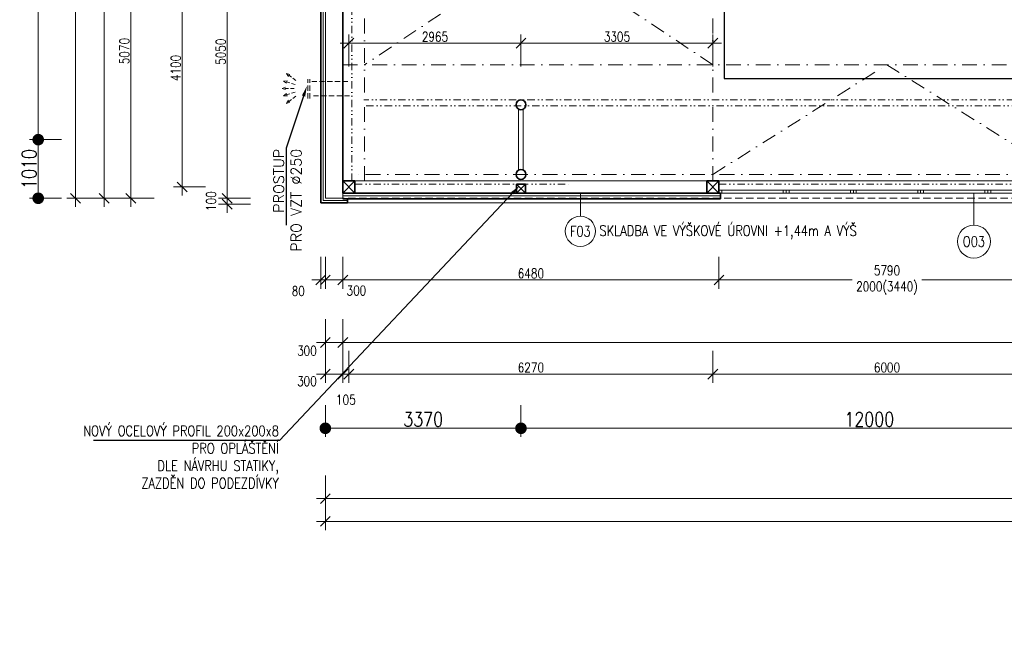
# Model space of a CAD drawing. Header units: millimetres. Extents: x -485339 to 350584, y -1189936 to 0.
# Tile 125 of 256: x -145820 to -128859, y -1067539 to -1057001. Entities that reach past the tile are written whole.
import ezdxf
from ezdxf import colors
from ezdxf.entities.mleader import LeaderData, LeaderLine
from ezdxf.enums import TextEntityAlignment as Align
from ezdxf.math import Vec2, Vec3

# ---------------------------------------------------------------- set-up
doc = ezdxf.new("R2010")
doc.units = ezdxf.units.MM
doc.header["$LTSCALE"] = 10
for name, pattern in [('DASHDOT', [25.4, 12.7, -6.35, 0, -6.35]), ('DASHED', [19.05, 12.7, -6.35]), ('DĚLICÍ2', [15.875, 6.35, -3.175, 0, -3.175, 0, -3.175]), ('ČÁRKOVANÁ2', [9.525, 6.35, -3.175])]:
    doc.linetypes.add(name, pattern=pattern)
doc.layers.get('Defpoints').update_dxf_attribs({"color": 201})
for name, color, linetype, lineweight in [('1VZT', 150, 'DASHED', 18), ('N_kóty', 10, 'Continuous', 18), ('N_okna', 10, 'Continuous', 18), ('N_popis', 10, 'Continuous', 18), ('N_popis_otvory', 10, 'Continuous', 18), ('N_čáry_obrys', 10, 'Continuous', 35), ('N_čáry_obv.plášt', 212, 'Continuous', 18), ('N_čáry_obv.plášt_obrys', 212, 'Continuous', 35), ('N_čáry_plné', 10, 'Continuous', 18), ('St_kóty', 132, 'Continuous', 18), ('St_sloupy_konstrukce haly', 5, 'Continuous', 35), ('St_sloupy_opláštění_půdorys', 25, 'Continuous', 35), ('St_čáry_nad', 250, 'DĚLICÍ2', 18), ('St_čáry_osy', 250, 'DASHDOT', 18), ('St_čáry_plné', 250, 'Continuous', 18), ('St_čáry_pod', 250, 'ČÁRKOVANÁ2', 18)]:
    doc.layers.add(name, color=color, linetype=linetype, lineweight=lineweight)
doc.layers.add('_HROMOSVOD', color=251, linetype='Continuous')
doc.layers.add('VYBAVENÍ', color=222, linetype='Continuous')
doc.styles.get("Standard").update_dxf_attribs({"font": 'simplex.shx', "width": 0.8})
doc.linetypes.add('IZOLACE', pattern='A,0.0001,-0.1,[134,ltypeshp.shx,S=0.1,R=0,X=-0.1,Y=0],-0.2,[134,ltypeshp.shx,S=0.1,R=180,X=0.1,Y=0],-0.1', length=0.4001)
doc.linetypes.add('ZIGZAG', pattern='A,0.00254,-5.08,[131,ltypeshp.shx,S=5.08,R=0,X=-5.08,Y=0],-10.16,[131,ltypeshp.shx,S=5.08,R=180,X=5.08,Y=0],-5.08', length=20.32254)
doc.dimstyles.new('stavebníM100', dxfattribs={"dimtxt": 165, "dimasz": 170, "dimexe": 150, "dimexo": 100, "dimgap": 30, "dimtad": 1, "dimdec": 0, "dimtxsty": 'Standard', "dimblk": 'OBLIQUE', "dimcen": -2.5, "dimdle": 150, "dimclrd": 256, "dimclre": 256, "dimclrt": 256, "dimadec": 4, "dimazin": 0, "dimtfac": 1, "dimtdec": 0, "dimtmove": 2, "dimatfit": 3, "dimldrblk": 'OBLIQUE', "dimfxl": 400, "dimfxlon": 1, "dimlwd": -1, "dimlwe": -1, "dimarcsym": 0})
doc.dimstyles.new('stavebníM100_modul', dxfattribs={"dimtxt": 250, "dimasz": 200, "dimexe": 150, "dimexo": 100, "dimgap": 30, "dimtad": 1, "dimdec": 0, "dimtxsty": 'Standard', "dimblk": 'DOT', "dimcen": -2.5, "dimdle": 150, "dimclrd": 256, "dimclre": 256, "dimclrt": 256, "dimadec": 4, "dimazin": 0, "dimtfac": 1, "dimtdec": 0, "dimtmove": 2, "dimatfit": 3, "dimldrblk": 'OBLIQUE', "dimfxl": 400, "dimfxlon": 1, "dimlwd": -1, "dimlwe": -1, "dimarcsym": 0})

# ---------------------------------------------------------------- blocks, each defined once
blk = doc.blocks.new('G$C08AFE675')
at = {"layer": 'St_sloupy_konstrukce haly', "color": 250, "lineweight": 18, "ltscale": 2}
for points in [[(-525, 40), (525, 40)], [(-525, -40), (525, -40)]]:
    blk.add_lwpolyline(points, dxfattribs=at)
at = {"layer": 'St_sloupy_konstrukce haly', "ltscale": 2}
for centre in [(-600, 0), (600, 0)]:
    blk.add_circle(centre, 85, dxfattribs=at)
blk = doc.blocks.new('G$C0F2906C7')
at = {"layer": 'St_sloupy_opláštění_půdorys', "ltscale": 2}
blk.add_lwpolyline([(-105, -105), (105, -105), (105, 105), (-105, 105)], close=True, dxfattribs=at)
for points in [[(-105, 105), (105, -105)], [(105, 105), (-105, -105)]]:
    blk.add_lwpolyline(points, dxfattribs=at)
blk = doc.blocks.new('*U5517')
at = {"layer": 'St_čáry_osy', "ltscale": 2}
blk.add_lwpolyline([(-3000, -1945), (-4, -55), (3000, -1945)], dxfattribs=at)
blk = doc.blocks.new('*U5516')
at = {"layer": 'St_čáry_osy', "ltscale": 2}
blk.add_blockref('*U5517', (0, 0), dxfattribs=at)
blk = doc.blocks.new('*U5521')
at = {"layer": 'St_čáry_osy', "ltscale": 2}
blk.add_lwpolyline([(3000, -1000), (0, 1000), (-3000, -1000)], dxfattribs=at)
blk = doc.blocks.new('*U5520')
at = {"layer": 'St_čáry_osy', "ltscale": 2}
for p in [(0, 14000), (0, 12000), (0, 10000), (0, 8000), (0, 6000), (0, 4000), (0, 2000), (0, 0)]:
    blk.add_blockref('*U5521', p, dxfattribs=at)
blk = doc.blocks.new('_OBLIQUE')
at = {"color": 0, "linetype": 'ByBlock'}
blk.add_line((-0.5, -0.5), (0.5, 0.5), dxfattribs=at)
blk = doc.blocks.new('*D5692')
at = {"layer": 'Defpoints', "color": 0}
for p in [(-140555, -1061874), (-140255, -1061874), (-140255, -1062563)]:
    blk.add_point(p, dxfattribs=at)
at = {"layer": 'St_kóty'}
for p, q in [((-140555, -1062163), (-140555, -1062713)), ((-140255, -1062163), (-140255, -1062713)), ((-140705, -1062563), (-140105, -1062563))]:
    blk.add_line(p, q, dxfattribs=at)
at = {"layer": 'St_kóty', "linetype": 'ByBlock', "xscale": 170, "yscale": 170, "zscale": 170, "rotation": 180}
blk.add_blockref('_OBLIQUE', (-140555, -1062563), dxfattribs=at)
at = {"layer": 'St_kóty', "linetype": 'ByBlock', "xscale": 170, "yscale": 170, "zscale": 170}
blk.add_blockref('_OBLIQUE', (-140255, -1062563), dxfattribs=at)
at = {"layer": 'St_kóty', "insert": (-140872, -1062705), "char_height": 165, "attachment_point": 5}
blk.add_mtext('300', dxfattribs=at)
blk = doc.blocks.new('*D5693')
at = {"layer": 'Defpoints', "color": 0}
for p in [(-140255, -1061874), (-70505, -1062274), (-70505, -1062563)]:
    blk.add_point(p, dxfattribs=at)
at = {"layer": 'St_kóty'}
for p, q in [((-140255, -1062163), (-140255, -1062713)), ((-70505, -1062374), (-70505, -1062713)), ((-140405, -1062563), (-70355, -1062563))]:
    blk.add_line(p, q, dxfattribs=at)
at = {"layer": 'St_kóty', "linetype": 'ByBlock', "xscale": 170, "yscale": 170, "zscale": 170, "rotation": 180}
blk.add_blockref('_OBLIQUE', (-140255, -1062563), dxfattribs=at)
at = {"layer": 'St_kóty', "linetype": 'ByBlock', "xscale": 170, "yscale": 170, "zscale": 170}
blk.add_blockref('_OBLIQUE', (-70505, -1062563), dxfattribs=at)
at = {"layer": 'St_kóty', "insert": (-105380, -1062450), "char_height": 165, "attachment_point": 5}
blk.add_mtext('69750', dxfattribs=at)
blk = doc.blocks.new('*D5707')
at = {"layer": 'Defpoints', "color": 0}
for p in [(-140555, -1060078), (-140255, -1060078), (-140255, -1063107)]:
    blk.add_point(p, dxfattribs=at)
at = {"layer": 'St_kóty'}
for p, q in [((-140555, -1062707), (-140555, -1063257)), ((-140255, -1062707), (-140255, -1063257)), ((-140705, -1063107), (-140105, -1063107))]:
    blk.add_line(p, q, dxfattribs=at)
at = {"layer": 'St_kóty', "linetype": 'ByBlock', "xscale": 170, "yscale": 170, "zscale": 170, "rotation": 180}
blk.add_blockref('_OBLIQUE', (-140555, -1063107), dxfattribs=at)
at = {"layer": 'St_kóty', "linetype": 'ByBlock', "xscale": 170, "yscale": 170, "zscale": 170}
blk.add_blockref('_OBLIQUE', (-140255, -1063107), dxfattribs=at)
at = {"layer": 'St_kóty', "insert": (-140872, -1063230), "char_height": 165, "attachment_point": 5}
blk.add_mtext('300', dxfattribs=at)
blk = doc.blocks.new('*D5708')
at = {"layer": 'Defpoints', "color": 0}
for p in [(-140150, -1059883), (-140255, -1060078), (-140150, -1063107)]:
    blk.add_point(p, dxfattribs=at)
at = {"layer": 'St_kóty'}
for p, q in [((-140255, -1062707), (-140255, -1063257)), ((-140150, -1062707), (-140150, -1063257)), ((-140405, -1063107), (-140000, -1063107))]:
    blk.add_line(p, q, dxfattribs=at)
at = {"layer": 'St_kóty', "linetype": 'ByBlock', "xscale": 170, "yscale": 170, "zscale": 170, "rotation": 180}
blk.add_blockref('_OBLIQUE', (-140255, -1063107), dxfattribs=at)
at = {"layer": 'St_kóty', "linetype": 'ByBlock', "xscale": 170, "yscale": 170, "zscale": 170}
blk.add_blockref('_OBLIQUE', (-140150, -1063107), dxfattribs=at)
at = {"layer": 'St_kóty', "insert": (-140202, -1063549), "char_height": 165, "attachment_point": 5}
blk.add_mtext('105', dxfattribs=at)
blk = doc.blocks.new('*D5709')
at = {"layer": 'Defpoints', "color": 0}
for p in [(-140150, -1059883), (-133880, -1059883), (-133880, -1063107)]:
    blk.add_point(p, dxfattribs=at)
at = {"layer": 'St_kóty'}
for p, q in [((-140150, -1062707), (-140150, -1063257)), ((-133880, -1062707), (-133880, -1063257)), ((-140300, -1063107), (-133730, -1063107))]:
    blk.add_line(p, q, dxfattribs=at)
at = {"layer": 'St_kóty', "linetype": 'ByBlock', "xscale": 170, "yscale": 170, "zscale": 170, "rotation": 180}
blk.add_blockref('_OBLIQUE', (-140150, -1063107), dxfattribs=at)
at = {"layer": 'St_kóty', "linetype": 'ByBlock', "xscale": 170, "yscale": 170, "zscale": 170}
blk.add_blockref('_OBLIQUE', (-133880, -1063107), dxfattribs=at)
at = {"layer": 'St_kóty', "insert": (-137015, -1062994), "char_height": 165, "attachment_point": 5}
blk.add_mtext('6270', dxfattribs=at)
blk = doc.blocks.new('*D5710')
at = {"layer": 'Defpoints', "color": 0}
for p in [(-133880, -1059883), (-127880, -1059883), (-127880, -1063107)]:
    blk.add_point(p, dxfattribs=at)
at = {"layer": 'St_kóty'}
for p, q in [((-133880, -1062707), (-133880, -1063257)), ((-127880, -1062707), (-127880, -1063257)), ((-134030, -1063107), (-127730, -1063107))]:
    blk.add_line(p, q, dxfattribs=at)
at = {"layer": 'St_kóty', "linetype": 'ByBlock', "xscale": 170, "yscale": 170, "zscale": 170, "rotation": 180}
blk.add_blockref('_OBLIQUE', (-133880, -1063107), dxfattribs=at)
at = {"layer": 'St_kóty', "linetype": 'ByBlock', "xscale": 170, "yscale": 170, "zscale": 170}
blk.add_blockref('_OBLIQUE', (-127880, -1063107), dxfattribs=at)
at = {"layer": 'St_kóty', "insert": (-130880, -1062994), "char_height": 165, "attachment_point": 5}
blk.add_mtext('6000', dxfattribs=at)
blk = doc.blocks.new('_Dot')
at = {"color": 0, "linetype": 'ByBlock', "lineweight": -2}
blk.add_line((-0.5, 0), (-1, 0), dxfattribs=at)
at = {"color": 0, "linetype": 'ByBlock', "const_width": 0.5}
blk.add_lwpolyline([(-0.25, 0, 1), (0.25, 0, 1)], format="xyb", close=True, dxfattribs=at)
blk = doc.blocks.new('*D5736')
at = {"layer": 'Defpoints', "color": 0}
for p in [(-137185, -1040868), (-125185, -1040868), (-137185, -1064041)]:
    blk.add_point(p, dxfattribs=at)
at = {"layer": 'St_kóty'}
for p, q in [((-137185, -1063641), (-137185, -1064191)), ((-125185, -1063641), (-125185, -1064191)), ((-125385, -1064041), (-136985, -1064041))]:
    blk.add_line(p, q, dxfattribs=at)
at = {"layer": 'St_kóty', "linetype": 'ByBlock', "xscale": 200, "yscale": 200, "zscale": 200, "rotation": 180}
blk.add_blockref('_Dot', (-137185, -1064041), dxfattribs=at)
at = {"layer": 'St_kóty', "linetype": 'ByBlock', "xscale": 200, "yscale": 200, "zscale": 200}
blk.add_blockref('_Dot', (-125185, -1064041), dxfattribs=at)
at = {"layer": 'St_kóty', "insert": (-131185, -1063886), "char_height": 250, "attachment_point": 5}
blk.add_mtext('12000', dxfattribs=at)
blk = doc.blocks.new('*D5737')
at = {"layer": 'Defpoints', "color": 0}
for p in [(-137185, -1040868), (-140555, -1060078), (-140555, -1064041)]:
    blk.add_point(p, dxfattribs=at)
at = {"layer": 'St_kóty'}
for p, q in [((-140555, -1063641), (-140555, -1064191)), ((-137185, -1063641), (-137185, -1064191)), ((-137385, -1064041), (-140355, -1064041))]:
    blk.add_line(p, q, dxfattribs=at)
at = {"layer": 'St_kóty', "linetype": 'ByBlock', "xscale": 200, "yscale": 200, "zscale": 200, "rotation": 180}
blk.add_blockref('_Dot', (-140555, -1064041), dxfattribs=at)
at = {"layer": 'St_kóty', "linetype": 'ByBlock', "xscale": 200, "yscale": 200, "zscale": 200}
blk.add_blockref('_Dot', (-137185, -1064041), dxfattribs=at)
at = {"layer": 'St_kóty', "insert": (-138870, -1063886), "char_height": 250, "attachment_point": 5}
blk.add_mtext('3370', dxfattribs=at)
blk = doc.blocks.new('*D5738')
at = {"layer": 'Defpoints', "color": 0}
for p in [(-143904, -1055008), (-141724, -1055008), (-141624, -1060078)]:
    blk.add_point(p, dxfattribs=at)
at = {"layer": 'St_kóty'}
for p, q in [((-143904, -1060228), (-143904, -1054858)), ((-143504, -1055008), (-144054, -1055008)), ((-143504, -1060078), (-144054, -1060078))]:
    blk.add_line(p, q, dxfattribs=at)
at = {"layer": 'St_kóty', "linetype": 'ByBlock', "xscale": 170, "yscale": 170, "zscale": 170}
for p, rotation in [((-143904, -1055008), 90), ((-143904, -1060078), 270)]:
    blk.add_blockref('_OBLIQUE', p, dxfattribs=dict(at, rotation=rotation))
at = {"layer": 'St_kóty', "insert": (-144016, -1057543), "char_height": 165, "attachment_point": 5, "rotation": 90}
blk.add_mtext('5070', dxfattribs=at)
blk = doc.blocks.new('*D5748')
at = {"layer": 'Defpoints', "color": 0}
for p in [(-141624, -1044648), (-144364, -1060078), (-141624, -1060078)]:
    blk.add_point(p, dxfattribs=at)
at = {"layer": 'St_kóty'}
for p, q in [((-144364, -1044498), (-144364, -1060228)), ((-143964, -1044648), (-144514, -1044648)), ((-143964, -1060078), (-144514, -1060078))]:
    blk.add_line(p, q, dxfattribs=at)
at = {"layer": 'St_kóty', "linetype": 'ByBlock', "xscale": 170, "yscale": 170, "zscale": 170}
for p, rotation in [((-144364, -1044648), 90), ((-144364, -1060078), 270)]:
    blk.add_blockref('_OBLIQUE', p, dxfattribs=dict(at, rotation=rotation))
at = {"layer": 'St_kóty', "insert": (-144477, -1052363), "char_height": 165, "attachment_point": 5, "rotation": 90}
blk.add_mtext('15430', dxfattribs=at)
blk = doc.blocks.new('*D5749')
at = {"layer": 'Defpoints', "color": 0}
for p in [(-144860, -992923), (-141524, -992923), (-141624, -1060078)]:
    blk.add_point(p, dxfattribs=at)
at = {"layer": 'St_kóty'}
for p, q in [((-144860, -1060228), (-144860, -992773)), ((-144460, -992923), (-145010, -992923)), ((-144460, -1060078), (-145010, -1060078))]:
    blk.add_line(p, q, dxfattribs=at)
at = {"layer": 'St_kóty', "linetype": 'ByBlock', "xscale": 170, "yscale": 170, "zscale": 170}
for p, rotation in [((-144860, -992923), 90), ((-144860, -1060078), 270)]:
    blk.add_blockref('_OBLIQUE', p, dxfattribs=dict(at, rotation=rotation))
at = {"layer": 'St_kóty', "insert": (-144973, -1026500), "char_height": 165, "attachment_point": 5, "rotation": 90}
blk.add_mtext('67155', dxfattribs=at)
blk = doc.blocks.new('*D5752')
at = {"layer": 'Defpoints', "color": 0}
for p in [(-138294, -1041768), (-145501, -1059068), (-138294, -1059068)]:
    blk.add_point(p, dxfattribs=at)
at = {"layer": 'St_kóty'}
for p, q in [((-145101, -1041768), (-145651, -1041768)), ((-145501, -1041968), (-145501, -1058868)), ((-145101, -1059068), (-145651, -1059068))]:
    blk.add_line(p, q, dxfattribs=at)
at = {"layer": 'St_kóty', "linetype": 'ByBlock', "xscale": 200, "yscale": 200, "zscale": 200}
for p, rotation in [((-145501, -1041768), 90), ((-145501, -1059068), 270)]:
    blk.add_blockref('_Dot', p, dxfattribs=dict(at, rotation=rotation))
at = {"layer": 'St_kóty', "insert": (-145656, -1050418), "char_height": 250, "attachment_point": 5, "rotation": 90}
blk.add_mtext('17300', dxfattribs=at)
blk = doc.blocks.new('*D5753')
at = {"layer": 'Defpoints', "color": 0}
for p in [(-138294, -1059068), (-145501, -1060078), (-141624, -1060078)]:
    blk.add_point(p, dxfattribs=at)
at = {"layer": 'St_kóty'}
for p, q in [((-145101, -1059068), (-145651, -1059068)), ((-145501, -1059268), (-145501, -1059878)), ((-145101, -1060078), (-145651, -1060078))]:
    blk.add_line(p, q, dxfattribs=at)
at = {"layer": 'St_kóty', "linetype": 'ByBlock', "xscale": 200, "yscale": 200, "zscale": 200}
for p, rotation in [((-145501, -1059068), 90), ((-145501, -1060078), 270)]:
    blk.add_blockref('_Dot', p, dxfattribs=dict(at, rotation=rotation))
at = {"layer": 'St_kóty', "insert": (-145656, -1059573), "char_height": 250, "attachment_point": 5, "rotation": 90}
blk.add_mtext('1010', dxfattribs=at)
blk = doc.blocks.new('*D6628')
at = {"layer": 'Defpoints', "color": 0}
for p in [(-43625, -1042046), (-140555, -1060078), (-43625, -1065645)]:
    blk.add_point(p, dxfattribs=at)
at = {"layer": 'St_kóty'}
for p, q in [((-140555, -1065245), (-140555, -1065795)), ((-43625, -1065245), (-43625, -1065795)), ((-140705, -1065645), (-43475, -1065645))]:
    blk.add_line(p, q, dxfattribs=at)
at = {"layer": 'St_kóty', "linetype": 'ByBlock', "xscale": 170, "yscale": 170, "zscale": 170, "rotation": 180}
blk.add_blockref('_OBLIQUE', (-140555, -1065645), dxfattribs=at)
at = {"layer": 'St_kóty', "linetype": 'ByBlock', "xscale": 170, "yscale": 170, "zscale": 170}
blk.add_blockref('_OBLIQUE', (-43625, -1065645), dxfattribs=at)
at = {"layer": 'St_kóty', "insert": (-92090, -1065533), "char_height": 165, "attachment_point": 5}
blk.add_mtext('96930', dxfattribs=at)
blk = doc.blocks.new('*D6629')
at = {"layer": 'Defpoints', "color": 0}
for p in [(-140555, -1060078), (-59725, -1060478), (-59725, -1065253)]:
    blk.add_point(p, dxfattribs=at)
at = {"layer": 'St_kóty'}
for p, q in [((-140555, -1064853), (-140555, -1065403)), ((-59725, -1064853), (-59725, -1065403)), ((-140705, -1065253), (-59575, -1065253))]:
    blk.add_line(p, q, dxfattribs=at)
at = {"layer": 'St_kóty', "linetype": 'ByBlock', "xscale": 170, "yscale": 170, "zscale": 170, "rotation": 180}
blk.add_blockref('_OBLIQUE', (-140555, -1065253), dxfattribs=at)
at = {"layer": 'St_kóty', "linetype": 'ByBlock', "xscale": 170, "yscale": 170, "zscale": 170}
blk.add_blockref('_OBLIQUE', (-59725, -1065253), dxfattribs=at)
at = {"layer": 'St_kóty', "insert": (-100140, -1065141), "char_height": 165, "attachment_point": 5}
blk.add_mtext('80830', dxfattribs=at)
blk = doc.blocks.new('*D6655')
at = {"layer": 'Defpoints', "color": 0}
for p in [(-143020, -1055783), (-141219, -1055783), (-141219, -1059883)]:
    blk.add_point(p, dxfattribs=at)
at = {"layer": 'St_kóty'}
for p, q in [((-143020, -1060033), (-143020, -1055633)), ((-142620, -1055783), (-143170, -1055783)), ((-142620, -1059883), (-143170, -1059883))]:
    blk.add_line(p, q, dxfattribs=at)
at = {"layer": 'St_kóty', "linetype": 'ByBlock', "xscale": 170, "yscale": 170, "zscale": 170}
for p, rotation in [((-143020, -1055783), 90), ((-143020, -1059883), 270)]:
    blk.add_blockref('_OBLIQUE', p, dxfattribs=dict(at, rotation=rotation))
at = {"layer": 'St_kóty', "insert": (-143133, -1057833), "char_height": 165, "attachment_point": 5, "rotation": 90}
blk.add_mtext('4100', dxfattribs=at)
blk = doc.blocks.new('G$C5E2F4CAD')
at = {"layer": 'N_okna'}
for points in [[(0, 0), (1158, 0), (1158, 50), (0, 50)], [(0, 0), (50, 0), (50, 50), (0, 50)], [(1158, 0), (1108, 0), (1108, 50), (1158, 50)], [(1158, 0), (2316, 0), (2316, 50), (1158, 50)], [(1158, 0), (1158, 0), (1158, 50), (1158, 50)], [(1158, 0), (1208, 0), (1208, 50), (1158, 50)], [(2316, 0), (2266, 0), (2266, 50), (2316, 50)], [(2316, 0), (3474, 0), (3474, 50), (2316, 50)], [(2316, 0), (2316, 0), (2316, 50), (2316, 50)], [(2316, 0), (2366, 0), (2366, 50), (2316, 50)], [(3474, 0), (3424, 0), (3424, 50), (3474, 50)], [(3474, 0), (4632, 0), (4632, 50), (3474, 50)], [(3474, 0), (3474, 0), (3474, 50), (3474, 50)], [(3474, 0), (3524, 0), (3524, 50), (3474, 50)], [(4632, 0), (4582, 0), (4582, 50), (4632, 50)], [(4632, 0), (5790, 0), (5790, 50), (4632, 50)], [(4632, 0), (4632, 0), (4632, 50), (4632, 50)], [(4632, 0), (4682, 0), (4682, 50), (4632, 50)], [(5790, 0), (5740, 0), (5740, 50), (5790, 50)]]:
    blk.add_lwpolyline(points, close=True, dxfattribs=at)
blk = doc.blocks.new('*U6910')
at = {"layer": 'N_okna'}
blk.add_blockref('G$C5E2F4CAD', (-2895, -25), dxfattribs=at)
blk = doc.blocks.new('*U6911')
at = {"layer": 'N_okna'}
blk.add_blockref('*U6910', (0, 0), dxfattribs=at)
blk = doc.blocks.new('*D6924')
at = {"layer": 'Defpoints', "color": 0}
for p in [(-140635, -1060078), (-140555, -1060078), (-140635, -1061486)]:
    blk.add_point(p, dxfattribs=at)
at = {"layer": 'N_kóty'}
for p, q in [((-140635, -1061086), (-140635, -1061636)), ((-140555, -1061086), (-140555, -1061636)), ((-140405, -1061486), (-140785, -1061486))]:
    blk.add_line(p, q, dxfattribs=at)
at = {"layer": 'N_kóty', "linetype": 'ByBlock', "xscale": 170, "yscale": 170, "zscale": 170, "rotation": 180}
blk.add_blockref('_OBLIQUE', (-140635, -1061486), dxfattribs=at)
at = {"layer": 'N_kóty', "linetype": 'ByBlock', "xscale": 170, "yscale": 170, "zscale": 170}
blk.add_blockref('_OBLIQUE', (-140555, -1061486), dxfattribs=at)
at = {"layer": 'N_kóty', "insert": (-141021, -1061676), "char_height": 165, "attachment_point": 5}
blk.add_mtext('80', dxfattribs=at)
blk = doc.blocks.new('*D6926')
at = {"layer": 'Defpoints', "color": 0}
for p in [(-140555, -1060078), (-140255, -1060078), (-140255, -1061486)]:
    blk.add_point(p, dxfattribs=at)
at = {"layer": 'N_kóty'}
for p, q in [((-140555, -1061086), (-140555, -1061636)), ((-140255, -1061086), (-140255, -1061636)), ((-140705, -1061486), (-140105, -1061486))]:
    blk.add_line(p, q, dxfattribs=at)
at = {"layer": 'N_kóty', "linetype": 'ByBlock', "xscale": 170, "yscale": 170, "zscale": 170, "rotation": 180}
blk.add_blockref('_OBLIQUE', (-140555, -1061486), dxfattribs=at)
at = {"layer": 'N_kóty', "linetype": 'ByBlock', "xscale": 170, "yscale": 170, "zscale": 170}
blk.add_blockref('_OBLIQUE', (-140255, -1061486), dxfattribs=at)
at = {"layer": 'N_kóty', "insert": (-140020, -1061669), "char_height": 165, "attachment_point": 5}
blk.add_mtext('300', dxfattribs=at)
blk = doc.blocks.new('*D6927')
at = {"layer": 'Defpoints', "color": 0}
for p in [(-133775, -1059988), (-140255, -1060078), (-133775, -1061486)]:
    blk.add_point(p, dxfattribs=at)
at = {"layer": 'N_kóty'}
for p, q in [((-140255, -1061086), (-140255, -1061636)), ((-133775, -1061086), (-133775, -1061636)), ((-140405, -1061486), (-133625, -1061486))]:
    blk.add_line(p, q, dxfattribs=at)
at = {"layer": 'N_kóty', "linetype": 'ByBlock', "xscale": 170, "yscale": 170, "zscale": 170, "rotation": 180}
blk.add_blockref('_OBLIQUE', (-140255, -1061486), dxfattribs=at)
at = {"layer": 'N_kóty', "linetype": 'ByBlock', "xscale": 170, "yscale": 170, "zscale": 170}
blk.add_blockref('_OBLIQUE', (-133775, -1061486), dxfattribs=at)
at = {"layer": 'N_kóty', "insert": (-137015, -1061373), "char_height": 165, "attachment_point": 5}
blk.add_mtext('6480', dxfattribs=at)
blk = doc.blocks.new('*D6928')
at = {"layer": 'Defpoints', "color": 0}
for p in [(-133775, -1059988), (-127985, -1059988), (-127985, -1061486)]:
    blk.add_point(p, dxfattribs=at)
at = {"layer": 'N_kóty'}
for p, q in [((-133775, -1061086), (-133775, -1061636)), ((-127985, -1061086), (-127985, -1061636)), ((-133925, -1061486), (-131479, -1061486)), ((-127835, -1061486), (-130281, -1061486))]:
    blk.add_line(p, q, dxfattribs=at)
at = {"layer": 'N_kóty', "linetype": 'ByBlock', "xscale": 170, "yscale": 170, "zscale": 170, "rotation": 180}
blk.add_blockref('_OBLIQUE', (-133775, -1061486), dxfattribs=at)
at = {"layer": 'N_kóty', "linetype": 'ByBlock', "xscale": 170, "yscale": 170, "zscale": 170}
blk.add_blockref('_OBLIQUE', (-127985, -1061486), dxfattribs=at)
at = {"layer": 'N_kóty', "insert": (-130880, -1061486), "char_height": 165, "attachment_point": 5}
blk.add_mtext('5790\\P2000(3440)', dxfattribs=at)
blk = doc.blocks.new('*D6957')
at = {"layer": 'Defpoints', "color": 0}
for p in [(-142246, -1060078), (-141491, -1060178), (-141391, -1060078)]:
    blk.add_point(p, dxfattribs=at)
at = {"layer": 'N_kóty'}
for p, q in [((-142246, -1060328), (-142246, -1059928)), ((-141846, -1060078), (-142396, -1060078)), ((-141846, -1060178), (-142396, -1060178))]:
    blk.add_line(p, q, dxfattribs=at)
at = {"layer": 'N_kóty', "linetype": 'ByBlock', "xscale": 170, "yscale": 170, "zscale": 170}
for p, rotation in [((-142246, -1060078), 90), ((-142246, -1060178), 270)]:
    blk.add_blockref('_OBLIQUE', p, dxfattribs=dict(at, rotation=rotation))
at = {"layer": 'N_kóty', "insert": (-142523, -1060128), "char_height": 165, "attachment_point": 5, "rotation": 90}
blk.add_mtext('100', dxfattribs=at)
blk = doc.blocks.new('*D6958')
at = {"layer": 'Defpoints', "color": 0}
for p in [(-142246, -1055028), (-141391, -1055028), (-141391, -1060078)]:
    blk.add_point(p, dxfattribs=at)
at = {"layer": 'N_kóty'}
for p, q in [((-142246, -1060228), (-142246, -1054878)), ((-141846, -1055028), (-142396, -1055028)), ((-141846, -1060078), (-142396, -1060078))]:
    blk.add_line(p, q, dxfattribs=at)
at = {"layer": 'N_kóty', "linetype": 'ByBlock', "xscale": 170, "yscale": 170, "zscale": 170}
for p, rotation in [((-142246, -1055028), 90), ((-142246, -1060078), 270)]:
    blk.add_blockref('_OBLIQUE', p, dxfattribs=dict(at, rotation=rotation))
at = {"layer": 'N_kóty', "insert": (-142358, -1057553), "char_height": 165, "attachment_point": 5, "rotation": 90}
blk.add_mtext('5050', dxfattribs=at)
blk = doc.blocks.new('rhbfdgb')
at = {"layer": '1VZT', "ltscale": 0.5}
for p, q in [((-359271, 269163), (-359108, 269286)), ((-359108, 269286), (-359171, 269266)), ((-359108, 269286), (-359144, 269231)), ((-359257, 269095), (-359061, 269154)), ((-359241, 269028), (-359035, 269028)), ((-359061, 269154), (-359127, 269157)), ((-359061, 269154), (-359114, 269114)), ((-359035, 269028), (-359098, 269050)), ((-359035, 269028), (-359098, 269005)), ((-359271, 268893), (-359108, 268770)), ((-359257, 268961), (-359061, 268902)), ((-359061, 268902), (-359127, 268899)), ((-359061, 268902), (-359114, 268942)), ((-359108, 268770), (-359171, 268790)), ((-359108, 268770), (-359144, 268825))]:
    blk.add_line(p, q, dxfattribs=at)
blk = doc.blocks.new('G$CBB62DE26')
at = {"layer": 'St_sloupy_opláštění_půdorys', "color": 0, "ltscale": 2}
blk.add_lwpolyline([(-75, -150), (75, -150), (75, 0), (-75, 0)], close=True, dxfattribs=at)
for points in [[(-75, 0), (75, -150)], [(75, 0), (-75, -150)]]:
    blk.add_lwpolyline(points, dxfattribs=at)
blk = doc.blocks.new('*D8009')
at = {"layer": 'Defpoints', "color": 0}
for p in [(-137185, -1057406), (-140150, -1058868), (-137185, -1058898)]:
    blk.add_point(p, dxfattribs=at)
at = {"layer": 'N_kóty'}
for p, q in [((-140150, -1057806), (-140150, -1057256)), ((-137185, -1057806), (-137185, -1057256)), ((-140300, -1057406), (-137035, -1057406))]:
    blk.add_line(p, q, dxfattribs=at)
at = {"layer": 'N_kóty', "linetype": 'ByBlock', "xscale": 170, "yscale": 170, "zscale": 170, "rotation": 180}
blk.add_blockref('_OBLIQUE', (-140150, -1057406), dxfattribs=at)
at = {"layer": 'N_kóty', "linetype": 'ByBlock', "xscale": 170, "yscale": 170, "zscale": 170}
blk.add_blockref('_OBLIQUE', (-137185, -1057406), dxfattribs=at)
at = {"layer": 'N_kóty', "lineweight": 18, "insert": (-138667, -1057294), "char_height": 165, "attachment_point": 5}
blk.add_mtext('2965', dxfattribs=at)
blk = doc.blocks.new('*D8010')
at = {"layer": 'Defpoints', "color": 0}
for p in [(-133880, -1057406), (-133880, -1058763), (-137185, -1058898)]:
    blk.add_point(p, dxfattribs=at)
at = {"layer": 'N_kóty'}
for p, q in [((-137185, -1057806), (-137185, -1057256)), ((-133880, -1057806), (-133880, -1057256)), ((-137335, -1057406), (-133730, -1057406))]:
    blk.add_line(p, q, dxfattribs=at)
at = {"layer": 'N_kóty', "linetype": 'ByBlock', "xscale": 170, "yscale": 170, "zscale": 170, "rotation": 180}
blk.add_blockref('_OBLIQUE', (-137185, -1057406), dxfattribs=at)
at = {"layer": 'N_kóty', "linetype": 'ByBlock', "xscale": 170, "yscale": 170, "zscale": 170}
blk.add_blockref('_OBLIQUE', (-133880, -1057406), dxfattribs=at)
at = {"layer": 'N_kóty', "lineweight": 18, "insert": (-135532, -1057294), "char_height": 165, "attachment_point": 5}
blk.add_mtext('3305', dxfattribs=at)

msp = doc.modelspace()

# ---------------------------------------------------------------- linework, layer by layer
at = {"layer": '1VZT', "ltscale": 0.7}
for p, q in [((-140856.9, -1058357.7), (-140856.9, -1058023.3)), ((-140820.9, -1058357.7), (-140820.9, -1058023.3)), ((-140789.4, -1058065.2), (-140136.9, -1058065.2)), ((-140136.9, -1058315.2), (-140789.4, -1058315.2))]:
    msp.add_line(p, q, dxfattribs=at)
at = {"layer": 'N_okna'}
msp.add_lwpolyline([(-133774.9, -1059987.6), (-133774.9, -1059987.6), (-133774.9, -1059937.6), (-133774.9, -1059937.6)], close=True, dxfattribs=at)
at = {"layer": 'N_popis'}
msp.add_lwpolyline([(-136162.4, -1060386.7), (-136162.4, -1059987.6)], dxfattribs=at)
msp.add_circle((-136162.4, -1060646.6), 259.9, dxfattribs=at)
at = {"layer": 'N_popis_otvory'}
msp.add_lwpolyline([(-129382.6, -1060540.8), (-129382.6, -1059987.6)], dxfattribs=at)
msp.add_circle((-129382.6, -1060823.9), 283.2, dxfattribs=at)
at = {"layer": 'N_čáry_obrys', "ltscale": 2}
for points in [[(-140634.9, -1055007.6), (-140634.9, -1060157.6)], [(-140174.9, -1060157.6), (-140634.9, -1060157.6)]]:
    msp.add_lwpolyline(points, dxfattribs=at)
at = {"layer": 'N_čáry_obrys'}
msp.add_lwpolyline([(-140174.9, -1060157.6), (-140174.9, -1060087.6)], dxfattribs=at)
at = {"layer": 'N_čáry_obv.plášt', "linetype": 'IZOLACE', "ltscale": 8}
for points in [[(-140594.9, -1055027.6), (-140594.9, -1060117.6)], [(-140174.9, -1060117.6), (-140594.9, -1060117.6)]]:
    msp.add_lwpolyline(points, dxfattribs=at)
at = {"layer": 'N_čáry_obv.plášt'}
msp.add_lwpolyline([(-140254.9, -1059987.6), (-140254.9, -1060087.6)], dxfattribs=at)
at = {"layer": 'N_čáry_obv.plášt', "linetype": 'ZIGZAG', "ltscale": 0.8}
msp.add_lwpolyline([(-140254.9, -1060037.6), (-133749.9, -1060037.6)], dxfattribs=at)
at = {"layer": 'N_čáry_obv.plášt_obrys', "ltscale": 2}
for points in [[(-140254.9, -1059987.6), (-133749.9, -1059987.6)], [(-140254.9, -1060087.6), (-133749.9, -1060087.6)]]:
    msp.add_lwpolyline(points, dxfattribs=at)
at = {"layer": 'N_čáry_obv.plášt_obrys'}
msp.add_lwpolyline([(-133749.9, -1060087.6), (-133749.9, -1059987.6)], dxfattribs=at)
at = {"layer": 'N_čáry_plné', "ltscale": 2}
msp.add_lwpolyline([(-70504.9, -1060157.6), (-140174.9, -1060157.6)], dxfattribs=at)
at = {"layer": 'St_sloupy_konstrukce haly', "ltscale": 2}
msp.add_lwpolyline([(-140254.9, -1055027.6), (-140254.9, -1059777.6)], dxfattribs=at)
at = {"layer": 'St_čáry_nad', "ltscale": 2}
for points in [[(-140099.9, -1059777.6), (-140099.9, -1056047.6)], [(-71184.9, -1058382.6), (-139879.9, -1058382.6)], [(-71101.2, -1058482.6), (-139879.9, -1058482.6)], [(-140044.9, -1059832.6), (-136314.9, -1059832.6)], [(-133774.9, -1059832.6), (-127984.9, -1059832.6)]]:
    msp.add_lwpolyline(points, dxfattribs=at)
at = {"layer": 'St_čáry_osy', "ltscale": 2}
for points in [[(-139879.9, -1059777.6), (-139879.9, -992785.6)], [(-133879.9, -1059777.6), (-133879.9, -992785.6)], [(-140254.9, -1057777.6), (-70504.9, -1057777.6)], [(-70504.9, -1059667.6), (-140099.9, -1059667.6)]]:
    msp.add_lwpolyline(points, dxfattribs=at)
at = {"layer": 'St_čáry_plné', "ltscale": 2}
for points in [[(-140554.9, -1055027.6), (-140554.9, -1060077.6)], [(-140254.9, -1059777.6), (-70504.9, -1059777.6)], [(-140254.9, -1060077.6), (-140554.9, -1060077.6)]]:
    msp.add_lwpolyline(points, dxfattribs=at)
at = {"layer": 'St_čáry_pod', "ltscale": 2}
msp.add_lwpolyline([(-70504.9, -1060077.6), (-140254.9, -1060077.6)], dxfattribs=at)
at = {"layer": 'VYBAVENÍ'}
msp.add_lwpolyline([(-133685.9, -1058014), (-127685.9, -1058014), (-127685.9, -1053014), (-133685.9, -1053014)], close=True, dxfattribs=at)

# ---------------------------------------------------------------- block references
at = {"layer": '_HROMOSVOD', "rotation": 180}
msp.add_blockref('rhbfdgb', (-500334.2, -789156.3), dxfattribs=at)
at = {"layer": 'N_okna'}
msp.add_blockref('*U6911', (-130879.9, -1059962.6), dxfattribs=at)
at = {"layer": 'N_čáry_obrys', "ltscale": 2, "rotation": 90}
msp.add_blockref('G$CBB62DE26', (-137259.9, -1059912.6), dxfattribs=at)
at = {"layer": 'St_sloupy_konstrukce haly', "ltscale": 2, "rotation": 90}
msp.add_blockref('G$C08AFE675', (-137184.9, -1059067.6), dxfattribs=at)
at = {"layer": 'St_sloupy_opláštění_půdorys', "ltscale": 2, "rotation": 90}
for p in [(-140149.9, -1059882.6), (-133879.9, -1059882.6)]:
    msp.add_blockref('G$C0F2906C7', p, dxfattribs=at)
at = {"layer": 'St_čáry_osy', "ltscale": 2}
for name, p in [('*U5520', (-136879.9, -1056777.6)), ('*U5516', (-130879.9, -1057722.6))]:
    msp.add_blockref(name, p, dxfattribs=at)

# ---------------------------------------------------------------- texts
at = {"layer": 'N_popis', "width": 0.8}
msp.add_text('F03', height=180, dxfattribs=at).set_placement((-136162.4, -1060646.6), align=Align.MIDDLE_CENTER)
msp.add_text('SKLADBA VE VÝŠKOVÉ ÚROVNI +1,44m A VÝŠ', height=180, dxfattribs=at).set_placement((-135832.2, -1060726))
at = {"layer": 'N_popis_otvory', "width": 0.8}
msp.add_text('O03', height=180, dxfattribs=at).set_placement((-129382.6, -1060823.9), align=Align.MIDDLE_CENTER)

# ---------------------------------------------------------------- dimensions: what is measured, and where the dimension line sits
at = {"layer": 'N_kóty'}
for base, p1, p2, picture, middle in [((-142245.6, -1055027.6), (-141391.2, -1060077.6), (-141391.2, -1055027.6), '*D6958', (-142358.1, -1057552.6)), ((-142245.6, -1060077.6), (-141491.2, -1060177.6), (-141391.2, -1060077.6), '*D6957', (-142523.1, -1060127.6))]:
    dim = msp.add_linear_dim(base=base, p1=p1, p2=p2, angle=90, dimstyle='stavebníM100', dxfattribs=at)
    dim.commit()
    dim.dimension.update_dxf_attribs({"geometry": picture, "text_midpoint": middle})
at = {"layer": 'N_kóty', "lineweight": 18}
for base, p1, p2, picture, middle in [((-137184.9, -1057406.4), (-140149.9, -1058867.7), (-137184.9, -1058897.7), '*D8009', (-138667.4, -1057293.9)), ((-133879.9, -1057406.4), (-137184.9, -1058897.7), (-133879.9, -1058762.7), '*D8010', (-135532.4, -1057293.9))]:
    dim = msp.add_linear_dim(base=base, p1=p1, p2=p2, dimstyle='stavebníM100', dxfattribs=at)
    dim.commit()
    dim.dimension.update_dxf_attribs({"geometry": picture, "text_midpoint": middle})
at = {"layer": 'N_kóty'}
dim = msp.add_linear_dim(base=(-133774.9, -1061485.5), p1=(-140254.9, -1060077.6), p2=(-133774.9, -1059987.6), dimstyle='stavebníM100', dxfattribs=at)
dim.commit()
dim.dimension.update_dxf_attribs({"geometry": '*D6927', "text_midpoint": (-137014.9, -1061373)})
dim = msp.add_linear_dim(base=(-127984.9, -1061485.5), p1=(-133774.9, -1059987.6), p2=(-127984.9, -1059987.6), text='<>\\P2000(3440)', dimstyle='stavebníM100', override={"dimtxsty": 'Standard'}, dxfattribs=at)
dim.commit()
dim.dimension.update_dxf_attribs({"geometry": '*D6928', "text_midpoint": (-130879.9, -1061485.5), "dimtype": 160})
for base, p2, picture, middle in [((-140634.9, -1061485.5), (-140634.9, -1060077.6), '*D6924', (-141020.7, -1061675.6)), ((-140254.9, -1061485.5), (-140254.9, -1060077.6), '*D6926', (-140019.9, -1061668.7))]:
    dim = msp.add_linear_dim(base=base, p1=(-140554.9, -1060077.6), p2=p2, dimstyle='stavebníM100', dxfattribs=at)
    dim.commit()
    dim.dimension.update_dxf_attribs({"geometry": picture, "text_midpoint": middle, "dimtype": 160})
at = {"layer": 'St_kóty'}
for base, p1, p2, dimstyle, picture, middle in [((-144860.3, -992922.8), (-141624.1, -1060077.6), (-141524.1, -992922.8), 'stavebníM100', '*D5749', (-144972.8, -1026500.2)), ((-144364.1, -1060077.6), (-141624.1, -1044647.6), (-141624.1, -1060077.6), 'stavebníM100', '*D5748', (-144476.6, -1052362.6)), ((-143903.9, -1055007.6), (-141624.1, -1060077.6), (-141724.1, -1055007.6), 'stavebníM100', '*D5738', (-144016.4, -1057542.6)), ((-143020, -1055782.6), (-141219.1, -1059882.6), (-141219.1, -1055782.6), 'stavebníM100', '*D6655', (-143132.5, -1057832.6)), ((-145501.1, -1060077.6), (-138294.1, -1059067.6), (-141624.1, -1060077.6), 'stavebníM100_modul', '*D5753', (-145656.1, -1059572.6))]:
    dim = msp.add_linear_dim(base=base, p1=p1, p2=p2, angle=90, dimstyle=dimstyle, override={"dimtxsty": 'Standard', "dimldrblk": 'OBLIQUE'}, dxfattribs=at)
    dim.commit()
    dim.dimension.update_dxf_attribs({"geometry": picture, "text_midpoint": middle})
for base, p1, p2, dimstyle, picture, middle in [((-140554.9, -1064041.5), (-137184.9, -1040867.6), (-140554.9, -1060077.6), 'stavebníM100_modul', '*D5737', (-138869.9, -1063886.5)), ((-43625.2, -1065645.1), (-140554.9, -1060077.6), (-43625.2, -1042045.8), 'stavebníM100', '*D6628', (-92090, -1065532.6)), ((-59724.9, -1065253.2), (-140554.9, -1060077.6), (-59724.9, -1060477.6), 'stavebníM100', '*D6629', (-100139.9, -1065140.7)), ((-70504.9, -1062562.9), (-140254.9, -1061874.1), (-70504.9, -1062274.1), 'stavebníM100', '*D5693', (-105379.9, -1062450.4))]:
    dim = msp.add_linear_dim(base=base, p1=p1, p2=p2, dimstyle=dimstyle, override={"dimtxsty": 'Standard', "dimldrblk": 'OBLIQUE'}, dxfattribs=at)
    dim.commit()
    dim.dimension.update_dxf_attribs({"geometry": picture, "text_midpoint": middle})
for base, p1, p2, dimstyle, picture, middle in [((-137184.9, -1064041.5), (-125184.9, -1040867.6), (-137184.9, -1040867.6), 'stavebníM100_modul', '*D5736', (-131184.9, -1063886.5)), ((-140149.9, -1063107), (-140254.9, -1060077.6), (-140149.9, -1059882.6), 'stavebníM100', '*D5708', (-140202.4, -1063549.5)), ((-133879.9, -1063107), (-140149.9, -1059882.6), (-133879.9, -1059882.6), 'stavebníM100', '*D5709', (-137014.9, -1062994.5)), ((-127879.9, -1063107), (-133879.9, -1059882.6), (-127879.9, -1059882.6), 'stavebníM100', '*D5710', (-130879.9, -1062994.5))]:
    dim = msp.add_linear_dim(base=base, p1=p1, p2=p2, dimstyle=dimstyle, dxfattribs=at)
    dim.commit()
    dim.dimension.update_dxf_attribs({"geometry": picture, "text_midpoint": middle})
dim = msp.add_linear_dim(base=(-145501.1, -1059067.6), p1=(-138294.1, -1041767.6), p2=(-138294.1, -1059067.6), angle=90, dimstyle='stavebníM100_modul', dxfattribs=at)
dim.commit()
dim.dimension.update_dxf_attribs({"geometry": '*D5752', "text_midpoint": (-145656.1, -1050417.6)})
dim = msp.add_linear_dim(base=(-140254.9, -1063107), p1=(-140554.9, -1060077.6), p2=(-140254.9, -1060077.6), dimstyle='stavebníM100', override={"dimtxsty": 'Standard', "dimldrblk": 'OBLIQUE'}, dxfattribs=at)
dim.commit()
dim.dimension.update_dxf_attribs({"geometry": '*D5707', "text_midpoint": (-140871.7, -1063230.4), "dimtype": 160})
dim = msp.add_linear_dim(base=(-140254.9, -1062562.9), p1=(-140554.9, -1061874.1), p2=(-140254.9, -1061874.1), dimstyle='stavebníM100', dxfattribs=at)
dim.commit()
dim.dimension.update_dxf_attribs({"geometry": '*D5692', "text_midpoint": (-140871.7, -1062705.1), "dimtype": 160})

# ---------------------------------------------------------------- leaders
at = {"layer": 'N_popis'}
ml = msp.add_multileader_mtext('Standard', dxfattribs=at)
ml.set_content('{\\W1;\\A1;\\H1.00002x;\\C256;PROSTUP \\PPRO VZT %%C250}')
ml.set_leader_properties()
ml.build(insert=Vec2(0, 0))
ml.multileader.update_dxf_attribs({"text_left_attachment_type": 6, "text_right_attachment_type": 6, "arrow_head_size": 180})
ctx = ml.context
ctx.base_point, ctx.char_height, ctx.arrow_head_size, ctx.plane_origin, ctx.plane_x_axis, ctx.plane_y_axis = Vec3(-141231.9, -1061224.5), 180, 180, Vec3(-142168.9, -1058437), Vec3(0, 1), Vec3(-1, 0)
ctx.left_attachment, ctx.right_attachment, ctx.text_align_type = 6, 6, 2
notes = []
notes.append((ctx, [(0, (1, 1, 0), (-141231.9, -1059215.3), (0, -1), 8, [(0, [(-140873.2, -1058145.7)], 0, [])])]))
ctx.mtext.insert, ctx.mtext.text_direction, ctx.mtext.rotation, ctx.mtext.alignment, ctx.mtext.flow_direction = Vec3(-141447.9, -1059225.3), Vec3(0, 1), 1.5707963, 3, 5
ml = msp.add_multileader_mtext('Standard', dxfattribs=at)
ml.set_content('NOVÝ OCELOVÝ PROFIL 200x200x8 \\PPRO OPLÁŠTĚNÍ \\PDLE NÁVRHU STATIKY,\\PZAZDĚN DO PODEZDÍVKY')
ml.set_leader_properties()
ml.build(insert=Vec2(0, 0))
ml.multileader.update_dxf_attribs({"text_left_attachment_type": 6, "text_right_attachment_type": 6, "arrow_head_size": 180})
ctx = ml.context
ctx.base_point, ctx.char_height, ctx.arrow_head_size, ctx.plane_origin = Vec3(-145176.9, -1064253.3), 180, 180, Vec3(-140567.2, -1063292.7)
ctx.left_attachment, ctx.right_attachment, ctx.text_align_type = 6, 6, 2
notes.append((ctx, [(0, (1, 1, 0), (-141345.5, -1064253.3), (-1, 0), 8, [(0, [(-137207.3, -1059858.7)], 0, [])])]))
ctx.mtext.insert, ctx.mtext.alignment, ctx.mtext.flow_direction = Vec3(-141355.5, -1063996.1), 3, 5
for ctx, leaders in notes:
    for number, flags, end, landing, length, lines in leaders:
        leader = LeaderData()
        leader.index, (leader.has_last_leader_line, leader.has_dogleg_vector, leader.attachment_direction) = number, flags
        leader.last_leader_point, leader.dogleg_vector, leader.dogleg_length = Vec3(end), Vec3(landing), length
        for number, points, colour, breaks in lines:
            line = LeaderLine()
            line.index, line.vertices, line.color, line.breaks = number, Vec3.list(points), colors.encode_raw_color(colour), breaks
            leader.lines.append(line)
        ctx.leaders.append(leader)

doc.saveas('drawing.dxf')
